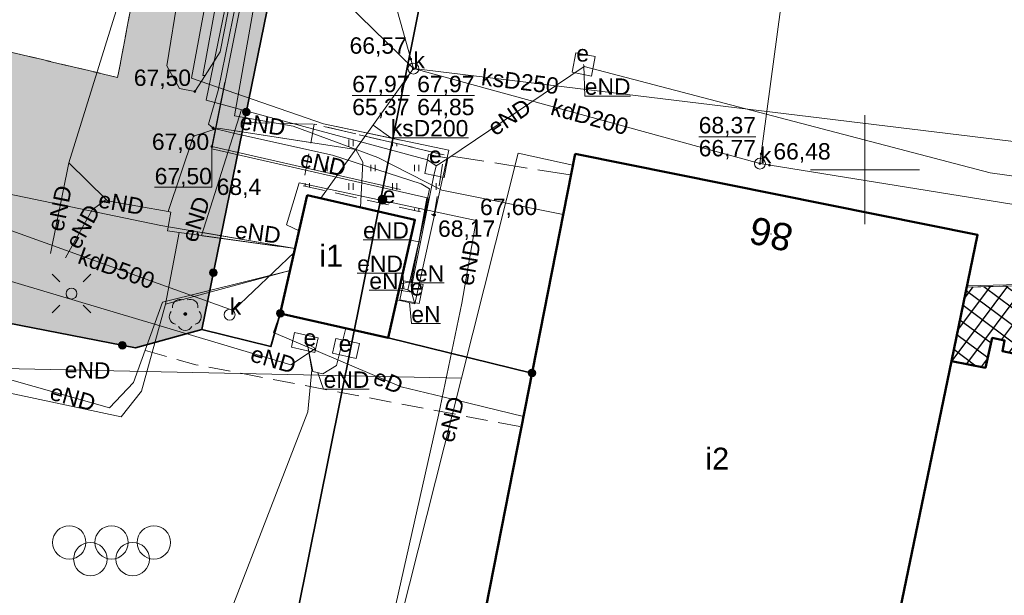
# Model space of a CAD drawing. Header units: millimetres. Extents: x 6501010 to 6502959, y 5884302 to 5886510.
# Tile 15 of 43: x 6502161 to 6502206, y 5885331 to 5885357. Entities that reach past the tile are written whole.
import ezdxf
from ezdxf.enums import TextEntityAlignment as Align

# ---------------------------------------------------------------- set-up
doc = ezdxf.new("R2010")
doc.units = ezdxf.units.MM
for name, pattern in [('BUUT04', [200000, 0, -100000, 0, -100000]), ('OTKC_A05', [1.5, 1, -0.5]), ('OTKJ_A05', [2, 1.5, -0.5]), ('OTKU_A05', [2, 1.5, -0.5]), ('OTSP_A05', [1.5, 1, -0.5]), ('OTZT_A05', [1.5, 1, -0.5])]:
    doc.linetypes.add(name, pattern=pattern)
for name, color, linetype, lineweight in [('!A_utwardzenia', 12, 'Continuous', 5), ('Adresy', 9, 'Continuous', 0), ('Budynki EGiB', 9, 'Continuous', 0), ('Działki', 9, 'Continuous', 0), ('isa_V10520003E16E075_TUsr', 9, 'Continuous', 25), ('isa_V10520003E16E075_TUsr_19165818BF56C1D4', 9, 'OTKJ_A05', 25), ('Komunikacja (obszary)', 9, 'Continuous', 0), ('Krzyże', 9, 'Continuous', 0), ('Ogrodzenia', 9, 'Continuous', 0), ('Pikiety', 9, 'Continuous', 0), ('Przewody elektroenergetyczne', 9, 'Continuous', 0), ('Przewody kanalizacyjne', 9, 'Continuous', 0), ('Punkty o określonej wysokości', 9, 'Continuous', 0), ('Sport i rekreacja (obszary)', 9, 'Continuous', 0), ('Urządzenia towarzyszące (linie)', 9, 'Continuous', 0), ('Urządzenia towarzyszące (obszary)', 9, 'Continuous', 0), ('Urządzenia związane z siecią (obszary)', 9, 'Continuous', 0), ('Urządzenia związane z siecią (punkty)', 9, 'Continuous', 0), ('Zagospodarowanie terenu (obszary)', 9, 'Continuous', 0), ('Zagospodarowanie terenu (punkty)', 9, 'Continuous', 0)]:
    doc.layers.add(name, color=color, linetype=linetype, lineweight=lineweight)
doc.styles.add('DOMYSLNA_CZCIONKA', font='arial.ttf')

# ---------------------------------------------------------------- blocks, each defined once
blk = doc.blocks.new('OTRS_P05')
at = {"layer": 'isa_V10520003E16E075_TUsr', "true_color": 0x0a0909, "transparency": 33554687}
h = blk.add_hatch(color=18, dxfattribs=at)
h.dxf.hatch_style = 1
h.paths.add_polyline_path([(0.09, 0, 1), (-0.09, 0, 1)])
at = {"layer": 'isa_V10520003E16E075_TUsr', "color": 18, "true_color": 0x0a0909}
blk.add_lwpolyline([(0.09, 0, 1), (-0.09, 0, 1)], format="xyb", close=True, dxfattribs=at)
at = {"layer": 'isa_V10520003E16E075_TUsr_19165818BF56C1D4', "color": 18, "true_color": 0x0a0909}
blk.add_circle((0, 0), 0.09, dxfattribs=at)
blk = doc.blocks.new('OTRN_P05')
at = {"layer": 'isa_V10520003E16E075_TUsr', "true_color": 0x0a0909, "transparency": 33554687}
h = blk.add_hatch(color=18, dxfattribs=at)
h.dxf.hatch_style = 1
h.paths.add_polyline_path([(0.09, 0, 1), (-0.09, 0, 1)])
at = {"layer": 'isa_V10520003E16E075_TUsr', "color": 18, "true_color": 0x0a0909}
blk.add_lwpolyline([(0.09, 0, 1), (-0.09, 0, 1)], format="xyb", close=True, dxfattribs=at)
at = {"layer": 'isa_V10520003E16E075_TUsr_19165818BF56C1D4', "color": 18, "true_color": 0x0a0909}
blk.add_circle((0, 0), 0.09, dxfattribs=at)
blk = doc.blocks.new('BUBS05')
at = {"color": 18, "linetype": 'Continuous', "lineweight": 18, "true_color": 0x0a0909}
for centre in [(-3.8, 0.75), (0, 0.75), (3.8, 0.75), (-1.9, -0.75), (1.9, -0.75)]:
    blk.add_circle(centre, 1.5, dxfattribs=at)
blk = doc.blocks.new('BUBS05_SYMBOL')
at = {"color": 18, "lineweight": 18, "true_color": 0x0a0909, "xscale": 1.7, "yscale": 1.7, "zscale": 1.7}
blk.add_blockref('BUBS05', (0, 0), dxfattribs=at)
blk = doc.blocks.new('OTZL_P05')
at = {"layer": 'isa_V10520003E16E075_TUsr', "true_color": 0x008000, "transparency": 33554687}
h = blk.add_hatch(color=96, dxfattribs=at)
h.dxf.hatch_style = 1
h.paths.add_polyline_path([(0.1, 0, 1), (-0.1, 0, 1)])
h.paths.add_polyline_path([(0.01, 0, 1), (-0.01, 0, 1)], flags=16)
at = {"color": 96, "linetype": 'Continuous', "lineweight": 18, "true_color": 0x008000}
blk.add_circle((0, 0), 0.01, dxfattribs=at)
for centre, start, end in [((-0.47, 0.647), 66, 186), ((0.47, 0.647), 354, 114), ((-0.761, -0.247), 138, 258), ((0.761, -0.247), 282, 42), ((0, -0.8), 210, 330)]:
    blk.add_arc(centre, 0.7, start, end, dxfattribs=at)
at = {"layer": 'isa_V10520003E16E075_TUsr', "color": 96, "true_color": 0x008000}
for points in [[(0.1, 0, 1), (-0.1, 0, 1)], [(0.01, 0, 1), (-0.01, 0, 1)]]:
    blk.add_lwpolyline(points, format="xyb", close=True, dxfattribs=at)
at = {"layer": 'isa_V10520003E16E075_TUsr_19165818BF56C1D4', "color": 96, "true_color": 0x008000}
blk.add_circle((0, 0), 0.1, dxfattribs=at)
blk = doc.blocks.new('SUKS_P05')
at = {"color": 36, "linetype": 'Continuous', "lineweight": 18, "true_color": 0x803300}
blk.add_circle((0, 0), 0.5, dxfattribs=at)
blk = doc.blocks.new('SUEO_P05')
at = {"color": 18, "linetype": 'Continuous', "lineweight": 18, "true_color": 0x0a0909}
for p, q in [((-1.768, 1.768), (-1.061, 1.061)), ((1.768, 1.768), (1.061, 1.061)), ((-1.768, -1.768), (-1.061, -1.061)), ((1.768, -1.768), (1.061, -1.061))]:
    blk.add_line(p, q, dxfattribs=at)
at = {"color": 18, "lineweight": 18, "true_color": 0x0a0909}
blk.add_circle((0, 0), 0.5, dxfattribs=at)
blk = doc.blocks.new('SUEU_P05')
at = {"lineweight": 18, "true_color": 0xff0000}
h = blk.add_hatch(color=1, dxfattribs=at)
h.dxf.hatch_style = 1
h.paths.add_polyline_path([(0.4, 0, 1), (-0.4, 0, 1)])
at = {"color": 1, "lineweight": 18, "true_color": 0xff0000}
blk.add_circle((0, 0), 0.4, dxfattribs=at)
blk = doc.blocks.new('SUPS01_03')
at = {"lineweight": 18, "true_color": 0xff0000}
h = blk.add_hatch(color=1, dxfattribs=at)
h.dxf.hatch_style = 1
h.paths.add_polyline_path([(0.09, 0, 1), (-0.09, 0, 1)])
at = {"color": 18, "lineweight": 18, "true_color": 0x0a0909}
blk.add_circle((0, 0), 0.09, dxfattribs=at)
blk = doc.blocks.new('SUPS01_05')
at = {"lineweight": 18}
h = blk.add_hatch(color=9, dxfattribs=at)
h.dxf.hatch_style = 1
h.paths.add_polyline_path([(-0.09, 0, 1), (0.09, 0, 1)])
at = {"color": 9, "lineweight": 18}
blk.add_circle((0, 0), 0.09, dxfattribs=at)
blk = doc.blocks.new('OTOO_L05')
at = {"linetype": 'BUUT04', "lineweight": 18, "true_color": 0x000000}
h = blk.add_hatch(color=18, dxfattribs=at)
h.dxf.hatch_style = 1
h.paths.add_polyline_path([(-0.58, 0, 1), (0.58, 0, 1)])
at = {"color": 18, "true_color": 0x0a0909}
blk.add_circle((0, 0), 0.58, dxfattribs=at)

msp = doc.modelspace()

# ---------------------------------------------------------------- hatches: boundary and pattern name
at = {"layer": '!A_utwardzenia', "linetype": 'Continuous', "lineweight": -2}
h = msp.add_hatch(dxfattribs=at)
h.set_pattern_fill('ANSI37', color=256, scale=5)
h.set_pattern_definition([(53.2453488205, (-4901.1136, 38362.21866), (-0.500753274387, 0.373993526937), []), (143.2453488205, (-4901.1136, 38362.21866), (-0.373993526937, -0.500753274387), [])])
h.paths.add_polyline_path([(6502203.963, 5885341.254), (6502204.664, 5885344.627), (6502207.69, 5885344.7), (6502215.33, 5885343), (6502216.75, 5885350.58), (6502215.68, 5885352.724), (6502217.022, 5885353.394), (6502218.091, 5885351.251), (6502226.917, 5885355.669), (6502228.198, 5885354.488), (6502218.21, 5885349.5), (6502216.92, 5885342.66), (6502221.29, 5885336.19), (6502224.967, 5885335.435), (6502224.967, 5885335.435), (6502224.971, 5885335.434), (6502225.771, 5885335.28), (6502225.771, 5885335.28), (6502225.771, 5885335.28), (6502234.44, 5885333.602), (6502233.95, 5885331.07), (6502210.28, 5885335.79), (6502210.482, 5885336.778), (6502211.84, 5885336.5), (6502211.97, 5885337.06), (6502211.47, 5885337.17), (6502211.85, 5885339.08), (6502212.36, 5885338.98), (6502212.47, 5885339.55), (6502209.35, 5885340.25), (6502209.189, 5885339.524), (6502208.7, 5885339.63), (6502209.117, 5885341.613), (6502208.56, 5885341.73), (6502208.46, 5885341.24), (6502206.3, 5885341.69), (6502206.4, 5885342.19), (6502205.834, 5885342.318), (6502205.52, 5885340.93)])
h.paths.add_polyline_path([(6502220.142, 5885334.752), (6502219.983, 5885333.957), (6502217.433, 5885334.466), (6502217.591, 5885335.261)], flags=16)
at = {"layer": 'Zagospodarowanie terenu (obszary)'}
h = msp.add_hatch(dxfattribs=at)
h.set_pattern_fill('OTZT', color=256, scale=0.2, style=0, pattern_type=0)
h.set_pattern_definition([(90, (6502125.917, 5885328.0744), (-2, 1e-16), [0.3, -1.7]), (90, (6502126.117, 5885328.0744), (-2, 1e-16), [0.3, -1.7]), (90, (6502126.917, 5885326.9244), (-2, 1e-16), [0.3, -1.7]), (90, (6502127.117, 5885326.9244), (-2, 1e-16), [0.3, -1.7])])
h.paths.add_polyline_path([(6502133.167, 5885332.502), (6502133.044, 5885329.899), (6502133.087, 5885329.89), (6502147.109, 5885326.924), (6502150.661, 5885344.937), (6502154.867, 5885344.122), (6502155.07, 5885344.082), (6502157.851, 5885343.543), (6502166.594, 5885341.848), (6502169.629, 5885342.692), (6502171.564, 5885352.159), (6502176.756, 5885377.564), (6502178.856, 5885388.964), (6502178.918, 5885389.467), (6502180.41, 5885396.68), (6502163.5, 5885413.72), (6502142.19, 5885417.33), (6502141.56, 5885417.416), (6502138.179, 5885400.705), (6502132.697, 5885373.685), (6502125.817, 5885341.046), (6502130.608, 5885340.068), (6502130.777, 5885340.891), (6502135.753, 5885339.876), (6502134.205, 5885332.29)], flags=0)
h.paths.add_polyline_path([(6502154.351, 5885379.87), (6502170.037, 5885376.675), (6502165.773, 5885354.225), (6502149.222, 5885358.147)], flags=0)
h = msp.add_hatch(dxfattribs=at)
h.set_pattern_fill('OTZT', color=256, scale=0.2, style=0, pattern_type=0)
h.set_pattern_definition([(90, (6502174.36, 5885349.08), (-2, 1e-16), [0.3, -1.7]), (90, (6502174.56, 5885349.08), (-2, 1e-16), [0.3, -1.7]), (90, (6502175.36, 5885347.93), (-2, 1e-16), [0.3, -1.7]), (90, (6502175.56, 5885347.93), (-2, 1e-16), [0.3, -1.7])])
h.paths.add_polyline_path([(6502180.73, 5885350.68), (6502174.78, 5885352.09), (6502174.26, 5885349.26), (6502180.27, 5885347.93)], flags=0)

# ---------------------------------------------------------------- linework, layer by layer
at = {"layer": '!A_utwardzenia', "color": 7, "lineweight": 5, "flags": 128}
for points in [[(6502215.626, 5885352.698), (6502216.687, 5885350.573), (6502215.282, 5885343.072), (6502207.696, 5885344.76), (6502204.661, 5885344.68)], [(6502208.46, 5885341.24), (6502206.3, 5885341.69), (6502206.4, 5885342.19), (6502205.834, 5885342.318), (6502205.52, 5885340.93), (6502203.963, 5885341.254), (6502204.664, 5885344.627), (6502207.69, 5885344.7)]]:
    msp.add_lwpolyline(points, dxfattribs=at)
at = {"layer": 'Adresy'}
msp.add_point((6502195.7, 5885347.05), dxfattribs=at)
at = {"layer": 'Budynki EGiB', "linetype": 'Continuous', "lineweight": 50, "flags": 128}
for points in [[(6502186.72, 5885350.73), (6502181.93, 5885326.35), (6502200.16, 5885322.88), (6502203.96, 5885341.24), (6502205.16, 5885347.02), (6502186.72, 5885350.73)], [(6502174.45, 5885348.83), (6502173.22, 5885343.42), (6502178.16, 5885342.3), (6502179.39, 5885347.71), (6502174.45, 5885348.83)], [(6502205.83, 5885342.3), (6502205.52, 5885340.93), (6502203.96, 5885341.24), (6502200.16, 5885322.88), (6502199.4, 5885319.21), (6502205.92, 5885317.71), (6502209.57, 5885335.93), (6502210.28, 5885335.79), (6502210.47, 5885336.78), (6502211.84, 5885336.5), (6502211.97, 5885337.06), (6502211.47, 5885337.17), (6502211.85, 5885339.08), (6502212.36, 5885338.98), (6502212.47, 5885339.55), (6502209.35, 5885340.25), (6502209.189, 5885339.524), (6502208.7, 5885339.63), (6502209.13, 5885341.61), (6502208.56, 5885341.73), (6502208.46, 5885341.24), (6502206.3, 5885341.69), (6502206.399, 5885342.186), (6502205.83, 5885342.3)]]:
    msp.add_lwpolyline(points, close=True, dxfattribs=at)
at = {"layer": 'Działki', "linetype": 'Continuous', "lineweight": 25, "flags": 128}
for points in [[(6502092.52, 5885216.53), (6502088.97, 5885198.96), (6502126.22, 5885191.42), (6502145.37, 5885187.54), (6502180.91, 5885364.02), (6502173.5, 5885365.54), (6502161.93, 5885367.85), (6502146.34, 5885370.96), (6502124.66, 5885375.29), (6502121.68, 5885360.58), (6502118.04, 5885342.62), (6502114.4, 5885324.63), (6502107.11, 5885288.6), (6502105.919, 5885282.72), (6502099.81, 5885252.56), (6502092.52, 5885216.53)], [(6502180.91, 5885364.02), (6502145.37, 5885187.54), (6502174.26, 5885181.7), (6502176.42, 5885181.26), (6502213.29, 5885357.66), (6502180.91, 5885364.02)]]:
    msp.add_lwpolyline(points, close=True, dxfattribs=at)
at = {"layer": 'Komunikacja (obszary)', "linetype": 'OTKU_A05', "lineweight": 18, "flags": 128}
msp.add_lwpolyline([(6502204.663, 5885344.627), (6502207.69, 5885344.7), (6502207.739, 5885344.893), (6502207.777, 5885345.041), (6502207.849, 5885345.319), (6502207.921, 5885345.602), (6502208.03, 5885346.025), (6502208.113, 5885346.352), (6502208.216, 5885346.754), (6502208.3, 5885347.08), (6502208.781, 5885347.457), (6502209.099, 5885347.707), (6502209.375, 5885347.923), (6502209.679, 5885348.162), (6502209.973, 5885348.393), (6502210.336, 5885348.678), (6502210.611, 5885348.893), (6502210.993, 5885349.193), (6502211.381, 5885349.497), (6502212.092, 5885350.055), (6502213.913, 5885351.484), (6502215.17, 5885352.47), (6502225.044, 5885357.397), (6502194.12, 5885385.77), (6502178.86, 5885388.96), (6502176.756, 5885377.564), (6502171.564, 5885352.159), (6502174.78, 5885352.09), (6502180.73, 5885350.68), (6502186.529, 5885349.76), (6502186.72, 5885350.73), (6502205.16, 5885347.02), (6502204.663, 5885344.627)], close=True, dxfattribs=at)
at = {"layer": 'Komunikacja (obszary)', "linetype": 'OTKC_A05', "lineweight": 18, "flags": 128}
msp.add_lwpolyline([(6502221.29, 5885336.19), (6502216.92, 5885342.66), (6502218.21, 5885349.5), (6502216.75, 5885350.58), (6502215.33, 5885343), (6502207.69, 5885344.7), (6502204.662, 5885344.62), (6502203.96, 5885341.24), (6502205.52, 5885340.93), (6502205.83, 5885342.3), (6502206.4, 5885342.19), (6502206.3, 5885341.69), (6502208.46, 5885341.24), (6502208.56, 5885341.73), (6502209.13, 5885341.61), (6502208.7, 5885339.63), (6502209.19, 5885339.52), (6502209.35, 5885340.25), (6502212.47, 5885339.55), (6502212.36, 5885338.98), (6502211.85, 5885339.08), (6502211.47, 5885337.17), (6502211.97, 5885337.06), (6502211.84, 5885336.5), (6502210.47, 5885336.78), (6502210.28, 5885335.79), (6502233.95, 5885331.07), (6502234.44, 5885333.6), (6502225.756, 5885335.216), (6502227.44, 5885342.35), (6502229.717, 5885341.893), (6502230.008, 5885343.12), (6502226.904, 5885343.731), (6502224.972, 5885335.434), (6502221.29, 5885336.19)], close=True, dxfattribs=at)
at = {"layer": 'Krzyże', "linetype": 'Continuous', "lineweight": 18, "flags": 128}
for points in [[(6502200, 5885347.5), (6502200, 5885352.5)], [(6502197.5, 5885350), (6502202.5, 5885350)]]:
    msp.add_lwpolyline(points, dxfattribs=at)
at = {"layer": 'Ogrodzenia', "linetype": 'Continuous', "lineweight": 35, "flags": 128}
for points in [[(6502173.22, 5885343.424), (6502172.796, 5885341.899), (6502169.629, 5885342.692), (6502176.756, 5885377.564), (6502178.918, 5885389.467)], [(6502150.163, 5885326.018), (6502147.041, 5885326.577), (6502150.661, 5885344.937), (6502166.594, 5885341.848), (6502169.629, 5885342.692)], [(6502184.747, 5885340.69), (6502178.159, 5885342.298)]]:
    msp.add_lwpolyline(points, dxfattribs=at)
at = {"layer": 'Przewody elektroenergetyczne', "linetype": 'Continuous', "lineweight": 18, "flags": 128}
for points in [[(6502104.49, 5885443.77), (6502108.62, 5885465.43), (6502109.28, 5885465.5), (6502136.11, 5885440.32), (6502139.06, 5885437.61), (6502148.54, 5885428.72), (6502150.92, 5885427.76), (6502152.94, 5885425.89), (6502154.43, 5885423.3), (6502166.67, 5885412.22), (6502165.19, 5885409.43), (6502176.79, 5885397.45), (6502171.34, 5885365.94), (6502169.16, 5885354.19), (6502175.2, 5885352.1), (6502180.94, 5885350.89), (6502179.39, 5885343.86), (6502179.23, 5885344.4)], [(6502180.36, 5885350.18), (6502179.96, 5885350.45), (6502169.83, 5885353.19), (6502177.26, 5885389.3), (6502178.81, 5885396.82), (6502182.65, 5885406.91), (6502175.35, 5885412.23)], [(6502176.43, 5885402.27), (6502178.73, 5885403.89), (6502181.39, 5885410.99), (6502181.17, 5885409.85), (6502170.47, 5885355.4), (6502169.78, 5885354.31), (6502169.31, 5885353.58), (6502168.6, 5885353.72), (6502168.03, 5885354.76), (6502168.56, 5885358.07), (6502167.58, 5885359.06), (6502165.99, 5885358.22), (6502163.53, 5885350.32)], [(6502177.4, 5885396.78), (6502172.47, 5885368.89), (6502173.32, 5885367.14), (6502170.08, 5885350.96)], [(6502178.82, 5885394.16), (6502173.07, 5885363.44), (6502171.12, 5885352.46), (6502173.81, 5885351.99), (6502177.69, 5885350.56), (6502180.62, 5885349.06), (6502186.173, 5885347.948)], [(6502176.92, 5885390.7), (6502172.77, 5885369.1), (6502172.6, 5885367.96), (6502172.9, 5885367.18), (6502172.94, 5885366.69), (6502171.64, 5885359.73), (6502171.39, 5885358.58), (6502170.37, 5885353.62), (6502169.93, 5885352.08), (6502170.14, 5885351.91), (6502171.14, 5885351.66), (6502175.62, 5885350.66), (6502179.68, 5885349.36), (6502180.05, 5885349.13), (6502179.21, 5885344.88), (6502179.23, 5885344.4)], [(6502169.78, 5885354.31), (6502169.67, 5885354.31), (6502171.9, 5885366.5), (6502171.2, 5885367.9), (6502153.36, 5885372.29)], [(6502138, 5885360.92), (6502152.5, 5885347.38), (6502173.71, 5885341.07), (6502174.83, 5885341.81), (6502174.34, 5885342.09), (6502174.49, 5885341.9), (6502174.66, 5885340.84), (6502174.48, 5885338.91), (6502169.22, 5885325.31), (6502174.39, 5885304.75)], [(6502187.11, 5885354.82), (6502187.14, 5885354.72)], [(6502187.14, 5885354.72), (6502180.89, 5885350.51), (6502180.36, 5885350.18)], [(6502187.14, 5885354.72), (6502205.74, 5885349.86), (6502209.77, 5885349.3), (6502215.99, 5885347.29), (6502216.13, 5885348.2), (6502217, 5885351.26), (6502223.62, 5885348.97), (6502225.23, 5885348.83), (6502231.04, 5885354.4), (6502234.97, 5885354.38), (6502239.84, 5885354.29), (6502255.01, 5885340.97), (6502261.91, 5885335.23)], [(6502173.9, 5885346.4), (6502167.75, 5885347.45), (6502156.1, 5885349.85), (6502145.95, 5885351.99), (6502136.32, 5885354.05), (6502135.88, 5885352.32), (6502133.49, 5885342.97), (6502131.17, 5885342.78), (6502130.94, 5885341.85), (6502129.09, 5885340.68), (6502128.55, 5885337.95), (6502128.52, 5885337.8), (6502129.21, 5885335.2), (6502130.22, 5885334.83)], [(6502169.61, 5885346.99), (6502171.45, 5885352.75)], [(6502176.9, 5885348.27), (6502177, 5885350.35), (6502176.68, 5885350.92), (6502170.38, 5885351.9), (6502169.24, 5885351.54), (6502168.08, 5885348.09)], [(6502170.08, 5885350.96), (6502180.03, 5885348.69), (6502179.07, 5885344.5), (6502179.23, 5885344.4)], [(6502186.618, 5885350.209), (6502184.12, 5885350.76), (6502181.52, 5885340.46), (6502178.35, 5885327.88), (6502182.05, 5885326.959)], [(6502163.53, 5885350.32), (6502162.7, 5885346.17)], [(6502163.53, 5885350.32), (6502165.24, 5885348.64), (6502165.31, 5885348.58), (6502168.08, 5885348.09)], [(6502179.23, 5885344.4), (6502179.28, 5885344.85), (6502180.26, 5885349.74), (6502180.36, 5885350.18)], [(6502180.47, 5885338.76), (6502181.54, 5885343.89), (6502182.19, 5885347.67), (6502174.09, 5885349.4), (6502173.51, 5885347.47), (6502174.08, 5885347.2)], [(6502163.39, 5885345.97), (6502164.6, 5885348.17), (6502165.24, 5885348.64)], [(6502168.08, 5885348.09), (6502168.21, 5885348.06), (6502168.05, 5885347.2), (6502168.59, 5885347.13), (6502169.61, 5885346.99), (6502173.9, 5885346.4)], [(6502168.59, 5885347.13), (6502167.96, 5885343.85), (6502166.86, 5885339.86), (6502165.93, 5885338.68), (6502147.16, 5885342.68), (6502146.57, 5885340.67)], [(6502146.24, 5885340.89), (6502146.78, 5885343.13), (6502152.46, 5885342.07), (6502156.62, 5885341.37), (6502159.78, 5885340.68), (6502161.95, 5885340.07), (6502165.4, 5885339.1), (6502166.5, 5885340.26), (6502167.83, 5885343.93), (6502173.67, 5885345.38), (6502167.96, 5885343.85)], [(6502178.72, 5885344.77), (6502179.21, 5885344.88)], [(6502178.66, 5885344.49), (6502179.23, 5885344.4)], [(6502178.68, 5885344.59), (6502179.07, 5885344.5)], [(6502178.56, 5885344.05), (6502179.39, 5885343.86)], [(6502184.356, 5885338.697), (6502180.66, 5885339.6), (6502178.76, 5885340.06), (6502172.91, 5885342.54), (6502173.22, 5885343.42)], [(6502176.22, 5885342.74), (6502175.79, 5885341.04), (6502175.17, 5885340.65), (6502174.71, 5885340.76), (6502174.49, 5885341.91), (6502174.34, 5885342.09)], [(6502181.52, 5885340.46), (6502146.78, 5885341.19)], [(6502185.51, 5885319.91), (6502179.37, 5885321), (6502176.56, 5885321.43), (6502180.47, 5885338.76)]]:
    msp.add_lwpolyline(points, dxfattribs=at)
at = {"layer": 'Przewody elektroenergetyczne', "linetype": 'Continuous', "lineweight": 0, "flags": 128}
for points in [[(6502187.125, 5885354.77), (6502187.166, 5885353.373), (6502189.262, 5885353.373)], [(6502177.013, 5885346.79), (6502179.109, 5885346.79), (6502179.647, 5885346.683)], [(6502176.745, 5885345.261), (6502178.841, 5885345.261), (6502178.875, 5885344.545)], [(6502179.063, 5885344.847), (6502179.391, 5885344.819), (6502180.73, 5885344.819)], [(6502177.3, 5885344.481), (6502178.64, 5885344.481), (6502178.831, 5885344.463)], [(6502179.141, 5885343.917), (6502179.225, 5885342.952), (6502180.564, 5885342.952)], [(6502174.94, 5885340.705), (6502175.204, 5885339.957), (6502177.3, 5885339.957)]]:
    msp.add_lwpolyline(points, dxfattribs=at)
at = {"layer": 'Przewody kanalizacyjne', "linetype": 'Continuous', "lineweight": 18, "flags": 128}
for points in [[(6502173.85, 5885346.21), (6502171.07, 5885343.56), (6502155.74, 5885349.06), (6502133.07, 5885355.14), (6502130.05, 5885358.76), (6502135.71, 5885383), (6502136.47, 5885386.06), (6502139.6, 5885409.96)], [(6502112.69, 5885385.67), (6502112.78, 5885385.65), (6502131.26, 5885381.6), (6502155.08, 5885377.71), (6502157.17, 5885376.23), (6502179.32, 5885354.63), (6502234.54, 5885347.92), (6502234.683, 5885348.015), (6502255, 5885361.48)], [(6502195.19, 5885350.28), (6502197.75, 5885369.41), (6502198.11, 5885372.97)], [(6502179.32, 5885354.63), (6502176.26, 5885365.58), (6502175.56, 5885368)], [(6502179.32, 5885354.63), (6502175.08, 5885348.69)], [(6502195.19, 5885350.28), (6502179.32, 5885354.63)], [(6502233.69, 5885344.07), (6502195.19, 5885350.28)], [(6502155.27, 5885348.96), (6502155.74, 5885349.06), (6502171.07, 5885343.56), (6502173.85, 5885346.21)]]:
    msp.add_lwpolyline(points, dxfattribs=at)
at = {"layer": 'Przewody kanalizacyjne', "linetype": 'Continuous', "lineweight": 0, "flags": 128}
msp.add_lwpolyline([(6502177.474, 5885352.044), (6502178.282, 5885351.467), (6502181.835, 5885351.467)], dxfattribs=at)
at = {"layer": 'Punkty o określonej wysokości', "linetype": 'Continuous', "lineweight": 0, "flags": 128}
for points in [[(6502176.516, 5885353.398), (6502179.138, 5885353.398)], [(6502179.492, 5885353.398), (6502182.114, 5885353.398)], [(6502192.387, 5885351.513), (6502195.009, 5885351.513)], [(6502167.468, 5885349.207), (6502170.09, 5885349.207), (6502170.09, 5885351.06)]]:
    msp.add_lwpolyline(points, dxfattribs=at)
at = {"layer": 'Sport i rekreacja (obszary)', "linetype": 'OTSP_A05', "lineweight": 18, "flags": 128}
for points in [[(6502154.351, 5885379.87), (6502149.222, 5885358.147), (6502165.773, 5885354.225), (6502170.037, 5885376.675), (6502154.351, 5885379.87)], [(6502147.041, 5885326.577), (6502147.65, 5885326.467), (6502147.854, 5885326.431), (6502150.163, 5885326.018), (6502153.076, 5885325.398), (6502154.272, 5885325.174), (6502154.476, 5885325.135), (6502160.634, 5885323.981), (6502160.838, 5885323.942), (6502167.411, 5885322.71), (6502167.615, 5885322.672), (6502174.443, 5885321.391), (6502174.647, 5885321.353), (6502179.953, 5885320.358), (6502180.141, 5885321.189), (6502180.187, 5885321.391), (6502181.15, 5885325.636), (6502181.196, 5885325.838), (6502181.329, 5885326.424), (6502181.67, 5885326.4), (6502181.93, 5885326.35), (6502183.043, 5885332.014), (6502184.263, 5885338.224), (6502169.351, 5885341.074), (6502166.594, 5885341.848), (6502161.926, 5885342.753), (6502161.722, 5885342.793), (6502155.07, 5885344.082), (6502154.867, 5885344.122), (6502150.661, 5885344.937), (6502150.394, 5885343.584), (6502150.354, 5885343.381), (6502149.159, 5885337.321), (6502149.119, 5885337.118), (6502147.851, 5885330.684), (6502147.811, 5885330.481), (6502147.041, 5885326.577)]]:
    msp.add_lwpolyline(points, close=True, dxfattribs=at)
at = {"layer": 'Urządzenia towarzyszące (linie)', "linetype": 'Continuous', "lineweight": 18, "flags": 128}
for points in [[(6502178.72, 5885349.09), (6502170.09, 5885351.06), (6502170.68, 5885354.01)], [(6502170.37, 5885353.62), (6502169.93, 5885352.08), (6502170.14, 5885351.91), (6502171.14, 5885351.66), (6502175.62, 5885350.66), (6502179.68, 5885349.36), (6502180.05, 5885349.13), (6502179.21, 5885344.88)], [(6502174.81, 5885351.21), (6502170.38, 5885351.9)], [(6502175.79, 5885351.98), (6502178.72, 5885351.36)], [(6502180.68, 5885349.72), (6502180.21, 5885347.58)], [(6502180.03, 5885348.69), (6502179.16, 5885344.87)], [(6502179.94, 5885348.69), (6502179.23, 5885344.85)], [(6502169.67, 5885347.12), (6502173.19, 5885346.52)], [(6502173.19, 5885346.49), (6502169.65, 5885346.98)]]:
    msp.add_lwpolyline(points, dxfattribs=at)
at = {"layer": 'Urządzenia towarzyszące (obszary)', "linetype": 'Continuous', "lineweight": 18, "flags": 128}
for points in [[(6502187.64, 5885355.18), (6502186.76, 5885355.35), (6502186.59, 5885354.47), (6502187.47, 5885354.29), (6502187.64, 5885355.18)], [(6502180.89, 5885350.53), (6502180.01, 5885350.7), (6502179.84, 5885349.82), (6502180.72, 5885349.65), (6502180.89, 5885350.53)]]:
    msp.add_lwpolyline(points, close=True, dxfattribs=at)
at = {"layer": 'Urządzenia związane z siecią (obszary)', "linetype": 'Continuous', "lineweight": 18, "flags": 128}
for points in [[(6502179.76, 5885344.75), (6502178.88, 5885344.92), (6502178.7, 5885344.04), (6502179.58, 5885343.87), (6502179.76, 5885344.75)], [(6502174.96, 5885342.31), (6502173.88, 5885342.55), (6502173.73, 5885341.87), (6502174.8, 5885341.63), (6502174.96, 5885342.31)], [(6502176.85, 5885342.04), (6502175.77, 5885342.28), (6502175.62, 5885341.6), (6502176.69, 5885341.36), (6502176.85, 5885342.04)]]:
    msp.add_lwpolyline(points, close=True, dxfattribs=at)
at = {"layer": 'Zagospodarowanie terenu (obszary)', "linetype": 'OTZT_A05', "lineweight": 18, "flags": 128}
for points in [[(6502133.167, 5885332.502), (6502133.044, 5885329.899), (6502133.087, 5885329.89), (6502147.109, 5885326.924), (6502150.661, 5885344.937), (6502154.867, 5885344.122), (6502155.07, 5885344.082), (6502157.851, 5885343.543), (6502166.594, 5885341.848), (6502169.629, 5885342.692), (6502171.564, 5885352.159), (6502176.756, 5885377.564), (6502178.856, 5885388.964), (6502178.918, 5885389.467), (6502180.41, 5885396.68), (6502163.5, 5885413.72), (6502142.19, 5885417.33), (6502141.56, 5885417.416), (6502138.179, 5885400.705), (6502132.697, 5885373.685), (6502125.817, 5885341.046), (6502130.608, 5885340.068), (6502130.777, 5885340.891), (6502135.753, 5885339.876), (6502134.205, 5885332.29), (6502133.167, 5885332.502)], [(6502154.351, 5885379.87), (6502170.037, 5885376.675), (6502165.773, 5885354.225), (6502149.222, 5885358.147), (6502154.351, 5885379.87)], [(6502180.73, 5885350.68), (6502174.78, 5885352.09), (6502174.26, 5885349.26), (6502180.27, 5885347.93), (6502180.73, 5885350.68)]]:
    msp.add_lwpolyline(points, close=True, dxfattribs=at)

# ---------------------------------------------------------------- block references
at = {"layer": 'Ogrodzenia', "xscale": 0.3, "yscale": 0.3, "zscale": 0.3}
for p, rotation in [((6502171.662, 5885352.639), 78.44918844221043), ((6502170.16, 5885345.291), 78.44918844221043), ((6502173.22, 5885343.424), 74.4623255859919), ((6502165.99, 5885341.965), 349.0279365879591), ((6502184.747, 5885340.69), 346.2850082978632)]:
    msp.add_blockref('OTOO_L05', p, dxfattribs=dict(at, rotation=rotation))
at = {"layer": 'Pikiety', "xscale": 0.5, "yscale": 0.5, "zscale": 0.5}
for name, p in [('OTRN_P05', (6502171.33, 5885349.92)), ('OTRS_P05', (6502180.27, 5885347.93))]:
    msp.add_blockref(name, p, dxfattribs=at)
at = {"layer": 'Punkty o określonej wysokości', "xscale": 0.5, "yscale": 0.5, "zscale": 0.5}
for name, p in [('SUPS01_05', (6502179.194, 5885355.059)), ('SUPS01_05', (6502179.053, 5885354.26)), ('SUPS01_05', (6502179.315, 5885354.626)), ('SUPS01_05', (6502179.315, 5885354.626)), ('SUPS01_03', (6502169.312, 5885353.584)), ('SUPS01_03', (6502170.141, 5885351.909)), ('SUPS01_03', (6502170.09, 5885351.06)), ('SUPS01_05', (6502195.246, 5885350.731)), ('SUPS01_05', (6502195.186, 5885350.285)), ('SUPS01_05', (6502195.63, 5885350.213)), ('SUPS01_03', (6502182.191, 5885347.672))]:
    msp.add_blockref(name, p, dxfattribs=at)
at = {"layer": 'Sport i rekreacja (obszary)', "xscale": 0.3, "yscale": 0.3, "zscale": 0.3}
msp.add_blockref('BUBS05_SYMBOL', (6502165.492, 5885332.554), dxfattribs=at)
at = {"layer": 'Urządzenia związane z siecią (punkty)', "xscale": 0.5, "yscale": 0.5, "zscale": 0.5}
for name, p in [('SUKS_P05', (6502179.32, 5885354.63)), ('SUKS_P05', (6502195.19, 5885350.28)), ('SUEU_P05', (6502177.9, 5885348.63)), ('SUEO_P05', (6502163.66, 5885344.33)), ('SUKS_P05', (6502170.9, 5885343.36))]:
    msp.add_blockref(name, p, dxfattribs=at)
at = {"layer": 'Zagospodarowanie terenu (punkty)', "xscale": 0.5, "yscale": 0.5, "zscale": 0.5}
msp.add_blockref('OTZL_P05', (6502168.869, 5885343.394), dxfattribs=at)

# ---------------------------------------------------------------- texts
at = {"layer": 'Adresy', "style": 'DOMYSLNA_CZCIONKA'}
msp.add_text('86', height=1.25, rotation=167.1, dxfattribs=at).set_placement((6502195.7, 5885347.05), align=Align.MIDDLE_CENTER)
at = {"layer": 'Budynki EGiB', "style": 'DOMYSLNA_CZCIONKA'}
for s, p in [('i1', (6502175.553, 5885346.067)), ('i2', (6502193.236, 5885336.775))]:
    msp.add_text(s, height=1, dxfattribs=at).set_placement(p, align=Align.MIDDLE_CENTER)
at = {"layer": 'Pikiety', "style": 'DOMYSLNA_CZCIONKA'}
for s, p in [('68,4', (6502171.33, 5885349.219)), ('68,17', (6502181.758, 5885347.303))]:
    msp.add_text(s, height=0.75, dxfattribs=at).set_placement(p, align=Align.MIDDLE_CENTER)
at = {"layer": 'Przewody elektroenergetyczne', "style": 'DOMYSLNA_CZCIONKA'}
for s, p in [('eND', (6502188.214, 5885353.804)), ('eND', (6502178.061, 5885347.222)), ('eND', (6502177.793, 5885345.692)), ('eN', (6502177.97, 5885344.912)), ('eN', (6502180.061, 5885345.251)), ('eN', (6502179.895, 5885343.383)), ('eND', (6502176.252, 5885340.388))]:
    msp.add_text(s, height=0.75, dxfattribs=at).set_placement(p, align=Align.MIDDLE_CENTER)
for s, rotation, p in [('eND', 33.9642, (6502183.716, 5885352.413)), ('eND', 351.1582, (6502172.413, 5885352.071)), ('eND', 347.1485, (6502175.187, 5885350.288)), ('eND', 78.6901, (6502163.113, 5885348.233)), ('eND', 349.9684, (6502165.94, 5885348.469)), ('eND', 72.2842, (6502169.343, 5885347.735)), ('eND', 61.1892, (6502164.175, 5885347.397)), ('eND', 352.1693, (6502172.198, 5885347.12)), ('eND', 80.243, (6502181.86, 5885345.751)), ('eND', 343.4322, (6502172.906, 5885341.309)), ('eND', 358.7962, (6502164.395, 5885340.82)), ('eD', 337.0264, (6502178.169, 5885340.311)), ('eND', 344.2962, (6502163.721, 5885339.572)), ('eND', 75.8566, (6502181.044, 5885338.571))]:
    msp.add_text(s, height=0.75, rotation=rotation, dxfattribs=at).set_placement(p, align=Align.MIDDLE_CENTER)
at = {"layer": 'Przewody kanalizacyjne', "style": 'DOMYSLNA_CZCIONKA'}
for s, rotation, p in [('ksD250', 353.0717, (6502184.204, 5885354.037)), ('kdD200', 344.6716, (6502187.394, 5885352.417)), ('kdD500', 340.2634, (6502165.72, 5885345.479))]:
    msp.add_text(s, height=0.75, rotation=rotation, dxfattribs=at).set_placement(p, align=Align.MIDDLE_CENTER)
msp.add_text('ksD200', height=0.75, dxfattribs=at).set_placement((6502180.059, 5885351.9), align=Align.MIDDLE_CENTER)
at = {"layer": 'Punkty o określonej wysokości', "style": 'DOMYSLNA_CZCIONKA'}
for s, p in [('66,57', (6502177.706, 5885355.687)), ('67,50', (6502167.824, 5885354.211)), ('67,97', (6502177.827, 5885353.924)), ('67,97', (6502180.803, 5885353.924)), ('65,37', (6502177.827, 5885352.872)), ('64,85', (6502180.803, 5885352.872)), ('68,37', (6502193.698, 5885352.039)), ('67,60', (6502168.653, 5885351.282)), ('66,77', (6502193.698, 5885350.987)), ('66,48', (6502197.118, 5885350.841)), ('67,50', (6502168.779, 5885349.708)), ('67,60', (6502183.679, 5885348.299))]:
    msp.add_text(s, height=0.75, dxfattribs=at).set_placement(p, align=Align.MIDDLE_CENTER)
at = {"layer": 'Urządzenia towarzyszące (obszary)', "style": 'DOMYSLNA_CZCIONKA'}
for p in [(6502187.071, 5885355.326), (6502180.32, 5885350.679)]:
    msp.add_text('e', height=0.75, dxfattribs=at).set_placement(p, align=Align.MIDDLE_CENTER)
at = {"layer": 'Urządzenia związane z siecią (obszary)', "style": 'DOMYSLNA_CZCIONKA'}
for p in [(6502179.469, 5885344.615), (6502174.582, 5885342.31), (6502176.188, 5885342.04)]:
    msp.add_text('e', height=0.75, dxfattribs=at).set_placement(p, align=Align.MIDDLE_CENTER)
at = {"layer": 'Urządzenia związane z siecią (punkty)', "style": 'DOMYSLNA_CZCIONKA'}
for s, p in [('k', (6502179.589, 5885355.012)), ('k', (6502195.459, 5885350.662)), ('e', (6502178.201, 5885348.85)), ('k', (6502171.169, 5885343.742))]:
    msp.add_text(s, height=0.75, dxfattribs=at).set_placement(p, align=Align.MIDDLE_CENTER)

doc.saveas('drawing.dxf')
